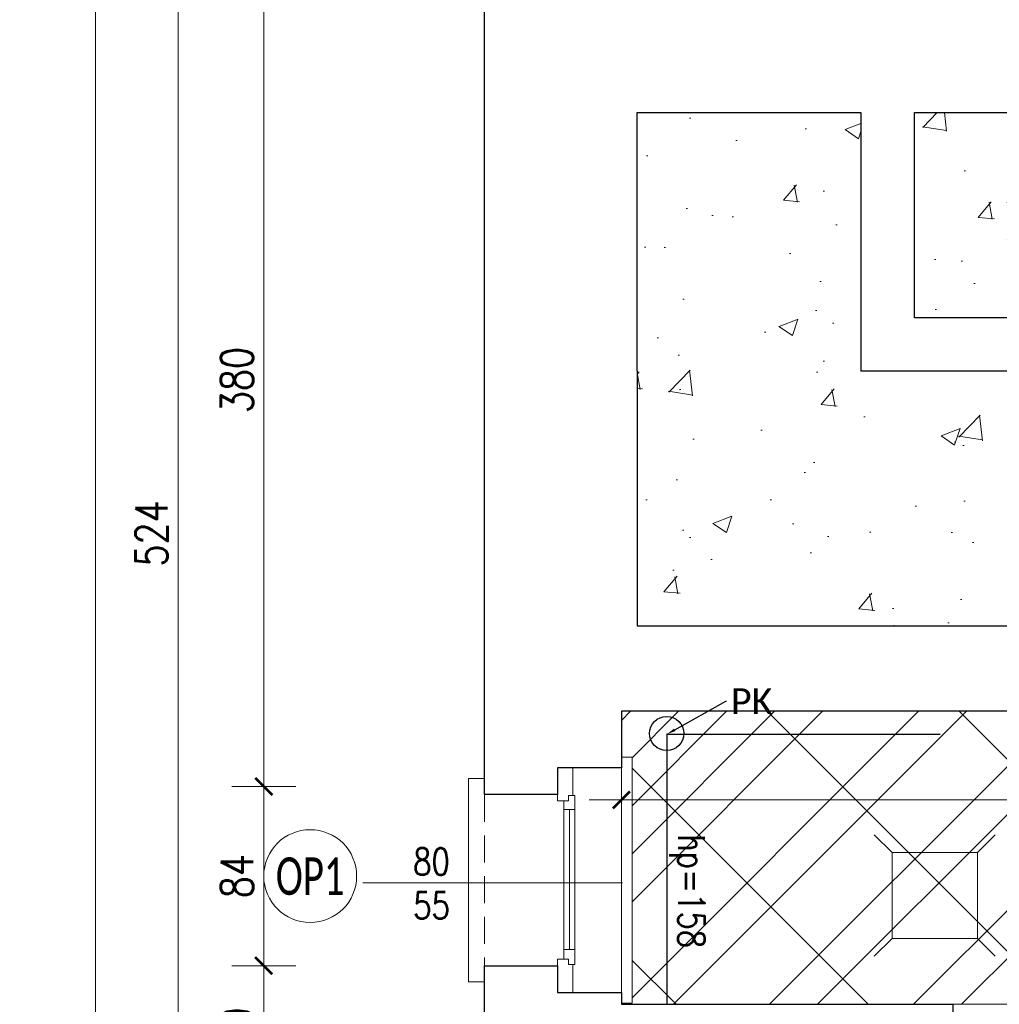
# Model space of a CAD drawing. Header units: millimetres. Extents: x 284606 to 569416, y -192995 to -95103.
# Tile 123 of 178: x 297356 to 297814, y -101623 to -101163. Entities that reach past the tile are written whole.
import ezdxf
from ezdxf import colors
from ezdxf.entities.mleader import LeaderData, LeaderLine
from ezdxf.enums import TextEntityAlignment as Align
from ezdxf.math import Vec2, Vec3

# ---------------------------------------------------------------- set-up
doc = ezdxf.new("R2010")
doc.units = ezdxf.units.MM
doc.linetypes.add('HIDDEN', pattern=[9.525, 6.35, -3.175])
doc.layers.get('0').update_dxf_attribs({"lineweight": 0})
for name, color, linetype, lineweight in [('!STR_Konstrukcja 0.20', 200, 'Continuous', 20), ('!STR_Konstrukcja 0.30', 64, 'Continuous', 30), ('!STR_Ocieplenie 0.05', 1, 'Continuous', 5), ('!STR_Opisy 0.09', 8, 'Continuous', 9), ('!STR_Przerywana 0.09', 8, 'HIDDEN', 9), ('!STR_Stolarka okienna', 72, 'Continuous', 15), ('!STR_Wymiarowanie', 254, 'Continuous', 9), ('EKO Opisy 0.09', 8, 'Continuous', 9)]:
    doc.layers.add(name, color=color, linetype=linetype, lineweight=lineweight)
doc.layers.add('!STR_Kreskowanie ścian', color=7, linetype='Continuous', lineweight=5, true_color=0xa6a6a6)
doc.layers.add('!STR_Obrysy pomieszczeń', color=215, linetype='Continuous', lineweight=9, plot=False)
doc.layers.add('I__KANALIZACJA_SAN', color=7, linetype='KAN_SAN', true_color=0x753b00)
doc.styles.add('EKO 1-10', font='romans.shx', dxfattribs={"width": 0.8, "height": 15})
doc.styles.add('EKO 1-5', font='romans.shx', dxfattribs={"width": 0.8, "height": 10})
doc.styles.add('EKO CM 1-50', font='calibri.ttf', dxfattribs={"width": 0.8, "height": 12.5})
doc.styles.add('j-romans', font='romans.shx', dxfattribs={"width": 0.7})
doc.styles.get("Standard").update_dxf_attribs({"font": 'calibri.ttf'})
doc.linetypes.add('KAN_SAN', pattern='A,20,-7,["KS",Standard,S=5,R=0,X=-5,Y=-2.5],-6', length=33)
doc.dimstyles.new('EKO wymiar 1-10', dxfattribs={"dimtxt": 15, "dimasz": 8, "dimexe": 15, "dimexo": 15, "dimgap": 5, "dimtad": 1, "dimdec": 0, "dimtxsty": 'EKO 1-10', "dimblk": 'ARCHTICK', "dimcen": 10, "dimdle": 15, "dimclrd": 256, "dimclre": 256, "dimclrt": 256, "dimazin": 2, "dimtfac": 1, "dimtdec": 0, "dimtmove": 2, "dimatfit": 3, "dimldrblk": 'ARCHTICK', "dimfxl": 15, "dimfxlon": 1, "dimlwd": -1, "dimlwe": -1, "dimarcsym": 0})
pattern_1 = [(50, (10593.85, -844.5), (91.092334, -7.969543), [9.525, -104.775]), (355, (10593.85, -844.5), (-17.62171, 95.528423), [7.62, -83.820292]), (100.451445, (10601.44, -845.16), (73.470624, 87.558876), [8.095004, -89.045122]), (46.1842, (10593.85, -819.1), (135.53952, -21.021164), [14.2875, -157.1625]), (96.63556, (10605.15, -820.85), (118.702067, 123.71306), [12.14251, -133.567804]), (351.18415, (10593.85, -819.1), (118.70207, 123.71306), [11.429984, -125.729866]), (21, (10606.55, -825.45), (75.807196, -51.1326), [9.525, -104.775]), (326, (10606.55, -825.45), (30.901014, 92.093983), [7.62, -83.82]), (71.451445, (10612.87, -829.71), (106.70821, 40.961384), [8.095004, -89.04497]), (37.5, (10593.85, -844.5), (1.5443016, 42.2775194), [0, -82.804, 0, -85.09, 0, -84.1375]), (7.5, (10593.85, -844.5), (33.409831, 50.0902874), [0, -48.514, 0, -80.899, 0, -32.0675]), (327.5, (10565.53, -844.5), (67.7952976, -2.864372), [0, -31.75, 0, -99.06, 0, -131.445]), (317.5, (10552.83, -844.5), (74.064591, 12.713246), [0, -41.275, 0, -65.786, 0, -93.345])]

# ---------------------------------------------------------------- blocks, each defined once
blk = doc.blocks.new('*U370')
at = {"layer": '!STR_Opisy 0.09', "linetype": 'Continuous'}
blk.add_line((0, 32.11), (0, -89.22), dxfattribs=at)
at = {"layer": '!STR_Opisy 0.09', "linetype": 'Continuous', "style": 'EKO 1-5', "width": 0.8}
blk.add_attdef('SZER', text='', height=12.5, rotation=270, dxfattribs=at).set_placement((0, 0), align=Align.BOTTOM_CENTER)
at = {"layer": '!STR_Opisy 0.09', "ltscale": 0.7, "style": 'EKO 1-5', "width": 0.8}
blk.add_attdef('WYS', text='', height=12.5, rotation=270, dxfattribs=at).set_placement((-10.53, 0), align=Align.MIDDLE_CENTER)
at = {"layer": '!STR_Opisy 0.09', "linetype": 'Continuous', "style": 'EKO 1-5', "width": 0.8}
blk.add_attdef('HP=', (22.69, -115.31), '', height=12.5, rotation=180, dxfattribs=at)
blk = doc.blocks.new('_ArchTick')
at = {"color": 0, "linetype": 'ByBlock', "const_width": 0.15}
blk.add_lwpolyline([(-0.5, -0.5), (0.5, 0.5)], dxfattribs=at)
blk = doc.blocks.new('*D783')
at = {"layer": '!STR_Wymiarowanie', "ltscale": 1.5, "transparency": 16777216}
for p, q in [((297636.89, -101512.79), (297636.89, -101542.79)), ((298131.89, -101512.79), (298131.89, -101542.79)), ((298146.89, -101527.79), (297621.89, -101527.79))]:
    blk.add_line(p, q, dxfattribs=at)
at = {"layer": 'Defpoints', "color": 0, "ltscale": 1.5, "transparency": 16777216}
for p in [(297636.89, -101486.36), (298131.89, -101486.36), (297636.89, -101527.79)]:
    blk.add_point(p, dxfattribs=at)
at = {"layer": '!STR_Wymiarowanie', "ltscale": 1.5, "transparency": 16777216, "xscale": 8, "yscale": 8, "zscale": 8, "rotation": 180}
blk.add_blockref('_ArchTick', (297636.89, -101527.79), dxfattribs=at)
at = {"layer": '!STR_Wymiarowanie', "ltscale": 1.5, "transparency": 16777216, "xscale": 8, "yscale": 8, "zscale": 8}
blk.add_blockref('_ArchTick', (298131.89, -101527.79), dxfattribs=at)
at = {"layer": '!STR_Wymiarowanie', "ltscale": 1.5, "transparency": 16777216, "insert": (297884.39, -101515.29), "char_height": 15, "attachment_point": 5, "style": 'EKO 1-10'}
blk.add_mtext('495', dxfattribs=at)
blk = doc.blocks.new('*U371')
at = {"layer": '!STR_Konstrukcja 0.20', "linetype": 'Continuous', "lineweight": 15}
for points in [[(8.12, 63.87), (0.62, 63.87), (0.62, 71.37), (95.62, 71.37), (95.62, 63.87), (88.12, 63.87)], [(-4.38, -0.13), (-9.38, -0.13), (-9.38, -5.13), (105.62, -5.13), (105.62, -0.13), (100.62, -0.13)]]:
    blk.add_lwpolyline(points, dxfattribs=at)
at = {"layer": '!STR_Konstrukcja 0.30', "ltscale": 2}
for points in [[(-4.38, -0.13), (-4.38, 29.68), (8.12, 29.68), (8.12, 63.87)], [(88.12, 63.87), (88.12, 29.68), (100.62, 29.68), (100.62, -0.13)]]:
    blk.add_lwpolyline(points, dxfattribs=at)
at = {"layer": '!STR_Przerywana 0.09', "ltscale": 2}
for points in [[(8.12, 63.87), (88.12, 63.87)], [(-4.38, -0.13), (100.62, -0.13)]]:
    blk.add_lwpolyline(points, dxfattribs=at)
at = {"layer": '!STR_Stolarka okienna', "ltscale": 0.3}
for points in [[(-4.38, 22.64), (-4.38, 29.68), (11.02, 29.68), (11.02, 24.55), (8.52, 24.55), (8.52, 22.64), (-4.38, 22.64)], [(100.62, 22.64), (100.62, 29.68), (85.05, 29.68), (85.05, 24.55), (87.55, 24.55), (87.55, 22.64), (100.62, 22.64)], [(87.55, 21.56), (87.55, 24.55), (85.05, 24.55), (85.05, 26.7), (11.02, 26.7), (11.02, 24.55), (8.52, 24.55), (8.52, 21.56), (87.55, 21.56)], [(15.12, 26.7), (15.12, 21.56)], [(80.62, 24.13), (15.12, 24.13)], [(80.62, 21.56), (80.62, 26.7)]]:
    blk.add_lwpolyline(points, dxfattribs=at)
blk = doc.blocks.new('*D803')
at = {"layer": '!STR_Wymiarowanie', "ltscale": 1.5, "transparency": 16777216}
for p, q in [((297469.69, -101126.36), (297469.69, -101536.54)), ((297484.69, -101141.36), (297454.69, -101141.36)), ((297484.69, -101521.54), (297454.69, -101521.54))]:
    blk.add_line(p, q, dxfattribs=at)
at = {"layer": 'Defpoints', "color": 0, "ltscale": 1.5, "transparency": 16777216}
for p in [(297572.89, -101141.36), (297469.69, -101521.54), (297572.89, -101521.54)]:
    blk.add_point(p, dxfattribs=at)
at = {"layer": '!STR_Wymiarowanie', "ltscale": 1.5, "transparency": 16777216, "xscale": 8, "yscale": 8, "zscale": 8}
for p, rotation in [((297469.69, -101141.36), 90), ((297469.69, -101521.54), 270)]:
    blk.add_blockref('_ArchTick', p, dxfattribs=dict(at, rotation=rotation))
at = {"layer": '!STR_Wymiarowanie', "ltscale": 1.5, "transparency": 16777216, "insert": (297457.19, -101331.45), "char_height": 15, "attachment_point": 5, "rotation": 90, "style": 'EKO 1-10'}
blk.add_mtext('380', dxfattribs=at)
blk = doc.blocks.new('*D804')
at = {"layer": '!STR_Wymiarowanie', "ltscale": 1.5, "transparency": 16777216}
for p, q in [((297469.69, -101506.54), (297469.69, -101620.29)), ((297484.69, -101521.54), (297454.69, -101521.54)), ((297484.69, -101605.29), (297454.69, -101605.29))]:
    blk.add_line(p, q, dxfattribs=at)
at = {"layer": 'Defpoints', "color": 0, "ltscale": 1.5, "transparency": 16777216}
for p in [(297572.89, -101521.54), (297469.69, -101605.29), (297572.89, -101605.29)]:
    blk.add_point(p, dxfattribs=at)
at = {"layer": '!STR_Wymiarowanie', "ltscale": 1.5, "transparency": 16777216, "xscale": 8, "yscale": 8, "zscale": 8}
for p, rotation in [((297469.69, -101521.54), 90), ((297469.69, -101605.29), 270)]:
    blk.add_blockref('_ArchTick', p, dxfattribs=dict(at, rotation=rotation))
at = {"layer": '!STR_Wymiarowanie', "ltscale": 1.5, "transparency": 16777216, "insert": (297457.19, -101563.42), "char_height": 15, "attachment_point": 5, "rotation": 90, "style": 'EKO 1-10'}
blk.add_mtext('84', dxfattribs=at)
blk = doc.blocks.new('*D805')
at = {"layer": '!STR_Wymiarowanie', "ltscale": 1.5, "transparency": 16777216}
for p, q in [((297469.69, -101590.29), (297469.69, -101680.01)), ((297484.69, -101605.29), (297454.69, -101605.29)), ((297484.69, -101665.01), (297454.69, -101665.01))]:
    blk.add_line(p, q, dxfattribs=at)
at = {"layer": 'Defpoints', "color": 0, "ltscale": 1.5, "transparency": 16777216}
for p in [(297572.89, -101605.29), (297469.69, -101665.01), (297572.89, -101665.01)]:
    blk.add_point(p, dxfattribs=at)
at = {"layer": '!STR_Wymiarowanie', "ltscale": 1.5, "transparency": 16777216, "xscale": 8, "yscale": 8, "zscale": 8}
for p, rotation in [((297469.69, -101605.29), 90), ((297469.69, -101665.01), 270)]:
    blk.add_blockref('_ArchTick', p, dxfattribs=dict(at, rotation=rotation))
at = {"layer": '!STR_Wymiarowanie', "ltscale": 1.5, "transparency": 16777216, "insert": (297457.19, -101635.15), "char_height": 15, "attachment_point": 5, "rotation": 90, "style": 'EKO 1-10'}
blk.add_mtext('60', dxfattribs=at)
blk = doc.blocks.new('*D808')
at = {"layer": '!STR_Wymiarowanie', "ltscale": 1.5, "transparency": 16777216}
for p, q in [((297429.72, -101680.01), (297429.72, -101126.36)), ((297444.72, -101141.36), (297414.72, -101141.36)), ((297444.72, -101665.01), (297414.72, -101665.01))]:
    blk.add_line(p, q, dxfattribs=at)
at = {"layer": 'Defpoints', "color": 0, "ltscale": 1.5, "transparency": 16777216}
for p in [(297429.72, -101141.36), (297572.89, -101141.36), (297585.89, -101665.01)]:
    blk.add_point(p, dxfattribs=at)
at = {"layer": '!STR_Wymiarowanie', "ltscale": 1.5, "transparency": 16777216, "xscale": 8, "yscale": 8, "zscale": 8}
for p, rotation in [((297429.72, -101141.36), 90), ((297429.72, -101665.01), 270)]:
    blk.add_blockref('_ArchTick', p, dxfattribs=dict(at, rotation=rotation))
at = {"layer": '!STR_Wymiarowanie', "ltscale": 1.5, "transparency": 16777216, "insert": (297417.22, -101403.19), "char_height": 15, "attachment_point": 5, "rotation": 90, "style": 'EKO 1-10'}
blk.add_mtext('524', dxfattribs=at)
blk = doc.blocks.new('*D809')
at = {"layer": '!STR_Wymiarowanie', "ltscale": 1.5, "transparency": 16777216}
for p, q in [((297391.02, -101126.36), (297391.02, -102226.36)), ((297406.02, -101141.36), (297376.02, -101141.36)), ((297406.02, -102211.36), (297376.02, -102211.36))]:
    blk.add_line(p, q, dxfattribs=at)
at = {"layer": 'Defpoints', "color": 0, "ltscale": 1.5, "transparency": 16777216}
for p in [(297572.89, -101141.36), (297391.02, -102211.36), (297572.89, -102211.36)]:
    blk.add_point(p, dxfattribs=at)
at = {"layer": '!STR_Wymiarowanie', "ltscale": 1.5, "transparency": 16777216, "xscale": 8, "yscale": 8, "zscale": 8}
for p, rotation in [((297391.02, -101141.36), 90), ((297391.02, -102211.36), 270)]:
    blk.add_blockref('_ArchTick', p, dxfattribs=dict(at, rotation=rotation))
at = {"layer": '!STR_Wymiarowanie', "ltscale": 1.5, "transparency": 16777216, "insert": (297378.52, -101676.36), "char_height": 15, "attachment_point": 5, "rotation": 90, "style": 'EKO 1-10'}
blk.add_mtext('1070', dxfattribs=at)
blk = doc.blocks.new('rzapia')
at = {"layer": '!STR_Wymiarowanie', "color": 62, "ltscale": 1.5, "true_color": 0xa3d425}
for points in [[(-0.01, 40.12), (-8.29, 48.41)], [(39.99, 40.12), (48.28, 48.41)], [(-0.01, 40.12), (0, 0), (40, 0), (39.99, 40.12), (-0.01, 40.12)], [(0, 0), (-8.29, -8.29)], [(40, 0), (48.29, -8.29)]]:
    blk.add_lwpolyline(points, dxfattribs=at)
blk = doc.blocks.new('KÓLKO')
at = {"layer": '!STR_Opisy 0.09'}
blk.add_circle((0, -15.51), 15.51, dxfattribs=at)
at = {"layer": '!STR_Opisy 0.09', "style": 'EKO 1-10', "width": 0.8}
blk.add_attdef('NR', text='', height=15, dxfattribs=at).set_placement((0, -15.51), align=Align.MIDDLE_CENTER)

msp = doc.modelspace()

# ---------------------------------------------------------------- hatches: boundary and pattern name
at = {"layer": '!STR_Kreskowanie ścian', "ltscale": 1.5}
h = msp.add_hatch(dxfattribs=at)
h.set_pattern_fill('AR-CONC', color=256, scale=0.5)
h.set_pattern_definition(pattern_1)
h.paths.add_polyline_path([(297943.89, -101327.36), (297748.89, -101327.36), (297748.89, -101206.36), (297644.27, -101206.36), (297644.27, -101327.36), (297644.27, -101446.36), (297943.89, -101446.36)])
h.paths.add_polyline_path([(298928.23, -101095.36), (298817.23, -101095.36), (298682.23, -101095.36), (298682.23, -101203.36), (298817.23, -101203.36), (298817.23, -101413.36), (298928.23, -101413.36)])
h = msp.add_hatch(dxfattribs=at)
h.set_pattern_fill('AR-CONC', color=256, scale=0.5)
h.set_pattern_definition(pattern_1)
h.paths.add_polyline_path([(297844.45, -101206.36), (297773.89, -101206.36), (297773.89, -101302.36), (297815.45, -101302.36)])
h.paths.add_polyline_path([(298787.23, -101228.36), (298682.23, -101228.36), (298682.23, -101309.86), (298787.23, -101285.36)])
at = {"layer": '!STR_Ocieplenie 0.05', "lineweight": 5, "ltscale": 0.3, "true_color": 0xa3d425}
h = msp.add_hatch(dxfattribs=at)
h.set_pattern_fill('ANSI37', color=62, scale=20)
h.paths.add_polyline_path([(298029.89, -101663.36), (297636.89, -101663.36), (297636.89, -102160.36), (297747.56, -102160.36), (297747.56, -102155.36), (297862.56, -102155.36), (297862.56, -102160.36), (298029.89, -102160.36)])
h.paths.add_polyline_path([(298453.89, -101662.36), (298065.89, -101662.36), (298065.89, -102166.36), (298124.04, -102166.36), (298124.04, -102161.36), (298239.04, -102161.36), (298239.04, -102166.36), (298281.62, -102166.36), (298281.62, -102161.36), (298396.62, -102161.36), (298396.62, -102166.36), (298453.89, -102166.36)])
h.paths.add_polyline_path([(298943.89, -101658.36), (298493.89, -101658.36), (298493.89, -102179.36), (298634.16, -102179.36), (298634.16, -102174.36), (298749.16, -102174.36), (298749.16, -102179.36), (298792.75, -102179.36), (298792.75, -102174.36), (298907.75, -102174.36), (298907.75, -102179.36), (298943.89, -102179.36)])
h.paths.add_polyline_path([(299439.09, -101658.36), (299258.23, -101658.36), (298991.23, -101658.36), (298991.23, -102160.36), (299213.91, -102160.36), (299213.91, -102155.36), (299328.91, -102155.36), (299328.91, -102160.36), (299439.09, -102160.36), (299439.09, -101966.86), (299434.23, -101966.86), (299434.23, -101851.86), (299439.09, -101851.86)])
h.paths.add_polyline_path([(299434.23, -101225.05), (299439.23, -101225.05), (299439.23, -101108.36), (299301.1, -101108.36), (299301.1, -101113.36), (299186.1, -101113.36), (299186.1, -101108.36), (298969.23, -101108.36), (298969.23, -101469.36), (299289.23, -101469.36), (299289.23, -101617.36), (299439.23, -101617.36), (299439.23, -101469.36), (299439.23, -101340.05), (299434.23, -101340.05)])
h.paths.add_polyline_path([(299258.23, -101499.36), (298970.23, -101499.36), (298970.23, -101506.36), (298970.23, -101606.36), (298970.23, -101617.36), (299258.23, -101617.36)], flags=17)
h.paths.add_polyline_path([(298643.89, -101095.36), (298586.11, -101095.36), (298586.11, -101100.36), (298471.11, -101100.36), (298471.11, -101095.36), (298420.11, -101095.36), (298420.11, -101100.36), (298305.11, -101100.36), (298305.11, -101095.36), (298172.89, -101095.36), (298172.89, -101479.36), (298327.89, -101479.36), (298327.89, -101609.36), (298643.89, -101609.36)])
h.paths.add_polyline_path([(298316.89, -101486.36), (298172.89, -101486.36), (298172.89, -101505.36), (298172.89, -101608.04), (298172.89, -101623.36), (298316.89, -101623.36)])
h.paths.add_polyline_path([(298131.89, -101505.36), (298131.89, -101486.36), (298101.89, -101486.36), (298003.89, -101486.36), (297636.89, -101486.36), (297636.89, -101507.79), (297641.89, -101507.79), (297641.89, -101623.36), (298131.89, -101623.36), (298131.89, -101605.36)])
at = {"layer": '!STR_Wymiarowanie', "ltscale": 1.5, "true_color": 0x387fc2}
h = msp.add_hatch(dxfattribs=at)
h.set_pattern_fill('ANSI32', color=145, scale=5)
h.paths.add_polyline_path([(298029.89, -101663.36), (297636.89, -101663.36), (297636.89, -102160.36), (297747.56, -102160.36), (297747.56, -102155.36), (297862.56, -102155.36), (297862.56, -102160.36), (298029.89, -102160.36)])
h.paths.add_polyline_path([(298453.89, -101662.36), (298065.89, -101662.36), (298065.89, -102166.36), (298124.04, -102166.36), (298124.04, -102161.36), (298239.04, -102161.36), (298239.04, -102166.36), (298281.62, -102166.36), (298281.62, -102161.36), (298396.62, -102161.36), (298396.62, -102166.36), (298453.89, -102166.36)])
h.paths.add_polyline_path([(298943.89, -101658.36), (298493.89, -101658.36), (298493.89, -102179.36), (298634.16, -102179.36), (298634.16, -102174.36), (298749.16, -102174.36), (298749.16, -102179.36), (298792.75, -102179.36), (298792.75, -102174.36), (298907.75, -102174.36), (298907.75, -102179.36), (298943.89, -102179.36)])
h.paths.add_polyline_path([(299439.09, -101658.36), (299258.23, -101658.36), (298991.23, -101658.36), (298991.23, -102160.36), (299213.91, -102160.36), (299213.91, -102155.36), (299328.91, -102155.36), (299328.91, -102160.36), (299439.09, -102160.36), (299439.09, -101966.86), (299434.23, -101966.86), (299434.23, -101851.86), (299439.09, -101851.86)])
h.paths.add_polyline_path([(299434.23, -101225.05), (299439.23, -101225.05), (299439.23, -101108.36), (299301.1, -101108.36), (299301.1, -101113.36), (299186.1, -101113.36), (299186.1, -101108.36), (298969.23, -101108.36), (298969.23, -101469.36), (299289.23, -101469.36), (299289.23, -101617.36), (299439.23, -101617.36), (299439.23, -101469.36), (299439.23, -101340.05), (299434.23, -101340.05)])
h.paths.add_polyline_path([(299258.23, -101499.36), (298970.23, -101499.36), (298970.23, -101506.36), (298970.23, -101606.36), (298970.23, -101617.36), (299258.23, -101617.36)], flags=17)
h.paths.add_polyline_path([(298928.23, -101506.36), (298928.23, -101448.36), (298787.23, -101448.36), (298787.23, -101422.86), (298736.9, -101422.86, -1), (298732.56, -101422.86), (298682.23, -101422.86), (298682.23, -101617.36), (298928.23, -101617.36), (298928.23, -101606.36)])
h.paths.add_polyline_path([(298643.89, -101095.36), (298586.11, -101095.36), (298586.11, -101100.36), (298471.11, -101100.36), (298471.11, -101095.36), (298420.11, -101095.36), (298420.11, -101100.36), (298305.11, -101100.36), (298305.11, -101095.36), (298172.89, -101095.36), (298172.89, -101479.36), (298327.89, -101479.36), (298327.89, -101609.36), (298643.89, -101609.36)])
h.paths.add_polyline_path([(298316.89, -101486.36), (298172.89, -101486.36), (298172.89, -101505.36), (298172.89, -101608.04), (298172.89, -101623.36), (298316.89, -101623.36)])
h.paths.add_polyline_path([(298131.89, -101505.36), (298131.89, -101486.36), (298101.89, -101486.36), (298003.89, -101486.36), (297636.89, -101486.36), (297636.89, -101507.79), (297641.89, -101507.79), (297641.89, -101623.36), (298131.89, -101623.36), (298131.89, -101605.36)])
h.paths.add_polyline_path([(298131.89, -101206.36), (297965.45, -101206.36), (297965.45, -101252.19, -0.414214), (297967.62, -101254.36, -0.414214), (297965.45, -101256.52), (297965.45, -101302.36), (297978.89, -101302.36), (297978.89, -101446.36), (298003.89, -101446.36), (298101.89, -101446.36), (298131.89, -101446.36)])

# ---------------------------------------------------------------- linework, layer by layer
at = {"layer": '!STR_Konstrukcja 0.30', "ltscale": 1.5}
msp.add_line((297791.89, -101623.36), (297791.89, -101663.36), dxfattribs=at)
for points in [[(297572.89, -101525.29), (297572.89, -101141.36), (298097.45, -101141.36), (298097.45, -101044.36), (298322.61, -101044.36)], [(297644.27, -101327.36), (297644.27, -101206.36), (297748.89, -101206.36), (297748.89, -101327.36)], [(297978.89, -101302.36), (297773.89, -101302.36), (297773.89, -101206.36), (298131.89, -101206.36), (298131.89, -101302.36)], [(297644.27, -101327.36), (297644.27, -101446.36), (297943.89, -101446.36), (297943.89, -101327.36), (297748.89, -101327.36)], [(298003.89, -101486.36), (297636.89, -101486.36), (297636.89, -101512.79)], [(297765.06, -102211.36), (297585.89, -102211.36), (297585.89, -101665.01), (297572.89, -101665.01), (297572.89, -101605.29)], [(297636.89, -101617.79), (297636.89, -101623.36), (297791.89, -101623.36)]]:
    msp.add_lwpolyline(points, dxfattribs=at)
at = {"layer": '!STR_Obrysy pomieszczeń', "ltscale": 0.3}
for points in [[(297978.89, -101302.36), (297773.89, -101302.36), (297773.89, -101206.36), (298131.89, -101206.36)], [(298131.89, -101623.36), (297636.89, -101623.36), (297636.89, -101486.36), (298003.89, -101486.36)]]:
    msp.add_lwpolyline(points, dxfattribs=at)
at = {"layer": '!STR_Wymiarowanie', "ltscale": 1.5}
msp.add_line((297791.89, -101623.36), (297891.89, -101623.36), dxfattribs=at)
at = {"layer": 'I__KANALIZACJA_SAN', "lineweight": 30}
for p, q in [((297658.1, -101496.74), (297658.1, -101623.36)), ((297658.32, -101496.99), (297785.88, -101496.99))]:
    msp.add_line(p, q, dxfattribs=at)
msp.add_circle((297658.1, -101496.74), 8.01, dxfattribs=at)

# ---------------------------------------------------------------- block references
at = {"layer": '!STR_Konstrukcja 0.30', "ltscale": 1.5, "xscale": -1, "rotation": 90}
msp.add_blockref('*U371', (297636.76, -101517.18), dxfattribs=at)
at = {"layer": '!STR_Konstrukcja 0.30', "ltscale": 1.5, "rotation": 89.99999999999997}
msp.add_blockref('*U370', (297548.14, -101566.62), dxfattribs=at).add_auto_attribs({'SZER': '80', 'WYS': '55', 'HP=': 'hp=158'})
at = {"layer": '!STR_Wymiarowanie'}
msp.add_blockref('rzapia', (297763.43, -101592.51), dxfattribs=at)
at = {"layer": 'EKO Opisy 0.09'}
ref = msp.add_blockref('KÓLKO', (297491.4, -101541.71), dxfattribs=dict(at, xscale=1.4, yscale=1.4, zscale=1.4))
ref.add_attrib('NR', 'OP1', dxfattribs={"height": 17.5, "style": 'EKO CM 1-50', "width": 0.7}).set_placement((297491.4, -101563.42), align=Align.MIDDLE_CENTER)

# ---------------------------------------------------------------- dimensions: what is measured, and where the dimension line sits
at = {"layer": '!STR_Wymiarowanie', "ltscale": 1.5}
for base, p1, p2, picture, middle in [((297391.02, -102211.36), (297572.89, -101141.36), (297572.89, -102211.36), '*D809', (297378.52, -101676.36)), ((297429.72, -101141.36), (297585.89, -101665.01), (297572.89, -101141.36), '*D808', (297417.22, -101403.19)), ((297469.69, -101521.54), (297572.89, -101141.36), (297572.89, -101521.54), '*D803', (297457.19, -101331.45)), ((297469.69, -101605.29), (297572.89, -101521.54), (297572.89, -101605.29), '*D804', (297457.19, -101563.42)), ((297469.69, -101665.01), (297572.89, -101605.29), (297572.89, -101665.01), '*D805', (297457.19, -101635.15))]:
    dim = msp.add_linear_dim(base=base, p1=p1, p2=p2, angle=90, dimstyle='EKO wymiar 1-10', dxfattribs=at)
    dim.commit()
    dim.dimension.update_dxf_attribs({"geometry": picture, "text_midpoint": middle})
dim = msp.add_linear_dim(base=(297636.89, -101527.79), p1=(298131.89, -101486.36), p2=(297636.89, -101486.36), dimstyle='EKO wymiar 1-10', dxfattribs=at)
dim.commit()
dim.dimension.update_dxf_attribs({"geometry": '*D783', "text_midpoint": (297884.39, -101515.29)})

# ---------------------------------------------------------------- leaders
at = {"layer": '!STR_Opisy 0.09', "ltscale": 0.3}
ml = msp.add_multileader_mtext('Standard', dxfattribs=at)
ml.set_content('dodatkowe stopnie', color=256, style='j-romans')
ml.set_leader_properties()
ml.build(insert=Vec2(0, 0))
ml.multileader.update_dxf_attribs({"text_right_attachment_type": 6, "dogleg_length": 0.36, "arrow_head_size": 8, "scale": 2})
ctx = ml.context
ctx.base_point, ctx.scale, ctx.char_height, ctx.arrow_head_size, ctx.landing_gap_size, ctx.plane_origin = Vec3(297734.47, -101041.56), 2, 15, 8, 4, Vec3(343738, -106354.05)
ctx.right_attachment, ctx.text_align_type = 6, 2
notes = []
notes.append((ctx, [(1, (1, 1, 0), (297888.69, -101051.56), (-1, 0), 0.72, [(1, [(297943.61, -101241.65), (298720.38, -101415.41)], 0, [])])]))
ctx.mtext.insert, ctx.mtext.width, ctx.mtext.alignment, ctx.mtext.flow_direction = Vec3(297883.97, -101031.56), 616.0275, 3, 5
ml = msp.add_multileader_mtext('Standard', dxfattribs=at)
ml.set_content('zebezpieczenie nadproża \\Ptaśmą ostrzegawczą', color=256, style='j-romans')
ml.set_leader_properties()
ml.build(insert=Vec2(0, 0))
ml.multileader.update_dxf_attribs({"text_right_attachment_type": 6, "dogleg_length": 0.36, "arrow_head_size": 8, "scale": 2})
ctx = ml.context
ctx.base_point, ctx.scale, ctx.char_height, ctx.arrow_head_size, ctx.landing_gap_size, ctx.plane_origin = Vec3(297662.78, -101077.7), 2, 15, 8, 4, Vec3(344863.49, -107074.16)
ctx.right_attachment, ctx.text_align_type = 6, 2
notes.append((ctx, [(1, (1, 1, 0), (297866.5, -101087.7), (-1, 0), 0.72, [(1, [(298701.2, -101422.86), (297943.61, -101241.65)], 0, [])])]))
ctx.mtext.insert, ctx.mtext.width, ctx.mtext.alignment, ctx.mtext.flow_direction = Vec3(297861.78, -101067.7), 616.0275, 3, 5
ml = msp.add_multileader_mtext('Standard', dxfattribs=at)
ml.set_content('zebezpieczenie stopnia \\Ptaśmą ostrzegawczą', color=256, style='j-romans')
ml.set_leader_properties()
ml.build(insert=Vec2(0, 0))
ml.multileader.update_dxf_attribs({"text_right_attachment_type": 6, "dogleg_length": 0.36, "arrow_head_size": 8, "scale": 2})
ctx = ml.context
ctx.base_point, ctx.scale, ctx.char_height, ctx.arrow_head_size, ctx.landing_gap_size, ctx.plane_origin = Vec3(297765.6, -101880.52), 2, 15, 8, 4, Vec3(344863.49, -106943.06)
ctx.right_attachment, ctx.text_align_type = 6, 2
notes.append((ctx, [(1, (1, 1, 0), (297953.82, -101890.52), (-1, 0), 0.72, [(1, [(298172.89, -101550.56), (298211.62, -101637.78)], 0, [])])]))
ctx.mtext.insert, ctx.mtext.width, ctx.mtext.alignment, ctx.mtext.flow_direction = Vec3(297949.1, -101870.52), 616.0275, 3, 5
at = {"layer": '!STR_Wymiarowanie', "ltscale": 1.5}
ml = msp.add_multileader_mtext('Standard', dxfattribs=at)
ml.set_content('PK', color=256)
ml.set_leader_properties()
ml.build(insert=Vec2(0, 0))
ml.multileader.update_dxf_attribs({"text_right_attachment_type": 6, "dogleg_length": 0.36})
ctx = ml.context
ctx.base_point, ctx.char_height, ctx.plane_origin = Vec3(297686.09, -101481.65), 12, Vec3(290887.77, -104272.47)
ctx.right_attachment = 6
notes.append((ctx, [(0, (1, 1, 0), (297685.73, -101481.65), (1, 0), 0.36, [(0, [(297658.32, -101496.99)], 0, [])])]))
ctx.mtext.insert, ctx.mtext.flow_direction = Vec3(297688.09, -101475.62), 5
for ctx, leaders in notes:
    for number, flags, end, landing, length, lines in leaders:
        leader = LeaderData()
        leader.index, (leader.has_last_leader_line, leader.has_dogleg_vector, leader.attachment_direction) = number, flags
        leader.last_leader_point, leader.dogleg_vector, leader.dogleg_length = Vec3(end), Vec3(landing), length
        for number, points, colour, breaks in lines:
            line = LeaderLine()
            line.index, line.vertices, line.color, line.breaks = number, Vec3.list(points), colors.encode_raw_color(colour), breaks
            leader.lines.append(line)
        ctx.leaders.append(leader)

doc.saveas('drawing.dxf')
